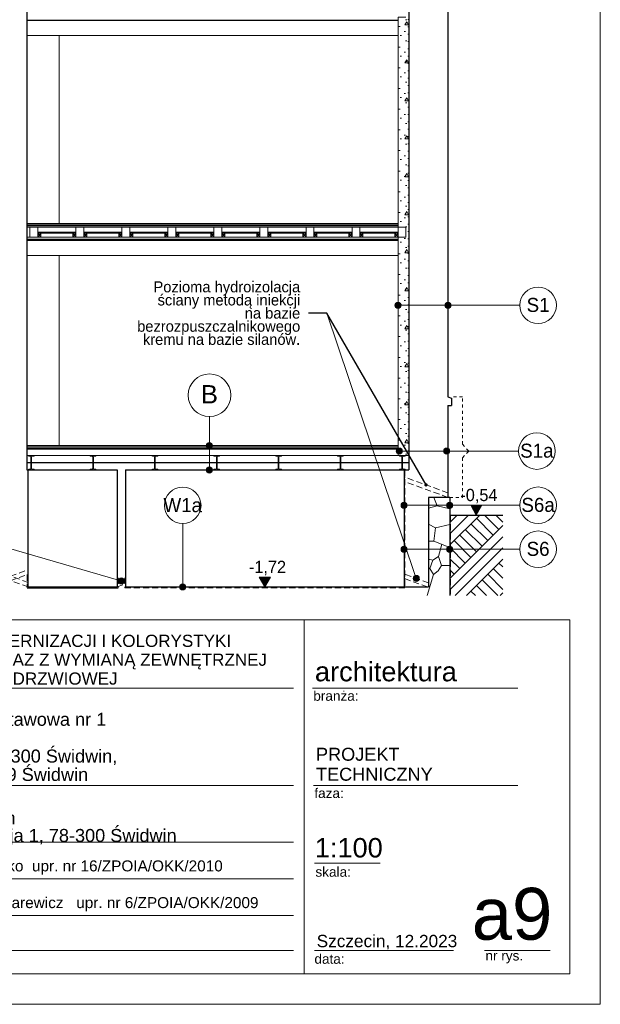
# Model space of a CAD drawing. Extents: x -396299 to -11759, y -15022 to 18278.
# Tile 142 of 205: x -97582 to -88054, y -12022 to 4138. Entities that reach past the tile are written whole.
import ezdxf

# ---------------------------------------------------------------- set-up
doc = ezdxf.new("R2010")
doc.units = 0
doc.header["$MEASUREMENT"] = 0
doc.linetypes.add('Hidden Line', pattern=[100, 50, -50])
doc.linetypes.add('Krawędzie ukryte', pattern=[150, 100, -50])
for name, color, linetype in [('Arch ocieplenie', 7, 'Continuous'), ('Arch opisy', 7, 'Continuous'), ('Arch wymiary', 7, 'Continuous')]:
    doc.layers.add(name, color=color, linetype=linetype)
for name, color, linetype, lineweight in [('Arch ocieplenie_Nr_Pióra__21', 7, 'Continuous', 13), ('Arch opisy_Nr_Pióra__1', 7, 'Continuous', 25), ('Arch opisy_Nr_Pióra__21', 7, 'Continuous', 13), ('Arch stropy_Nr_Pióra__21', 7, 'Continuous', 13), ('ARCH TABELA_Nr_Pióra__1', 7, 'Continuous', 25), ('ARCH TABELA_Nr_Pióra__21', 7, 'Continuous', 13), ('ARCH TABELA_Nr_Pióra__7', 7, 'Continuous', 13), ('Arch wymiary_Nr_Pióra__21', 7, 'Continuous', 13), ('INWENT STROPY_Nr_Pióra__1', 7, 'Continuous', 25), ('INWENT STROPY_Nr_Pióra__21', 7, 'Continuous', 13), ('INWENT TEREN_Nr_Pióra__1', 7, 'Continuous', 25), ('INWENT.ŚCIANY_Nr_Pióra__1', 7, 'Continuous', 25), ('INWENT.ŚCIANY_Nr_Pióra__5', 7, 'Continuous', 13)]:
    doc.layers.add(name, color=color, linetype=linetype, lineweight=lineweight)
for name, color, linetype, lineweight, true_color in [('Arch opisy_Nr_Pióra__3', 7, 'Continuous', 20, 0xff6600), ('arch wypelnienia_Nr_Pióra__2', 7, 'Continuous', 13, 0x7f7f7f), ('INWENT.ŚCIANY_Nr_Pióra__2', 7, 'Continuous', 13, 0x7f7f7f), ('Inwentaryzacja Konst._Nr_Pióra__25', 7, 'Continuous', 15, 0x40a5ff)]:
    doc.layers.add(name, color=color, linetype=linetype, lineweight=lineweight, true_color=true_color)
doc.styles.add('GENERATED_STYLE_1', font='txt')
doc.styles.add('GENERATED_STYLE_3', font='txt')
doc.styles.add('GENERATED_STYLE_5', font='arial.ttf')
doc.styles.add('GENERATED_STYLE_7', font='arial.ttf')
doc.styles.add('GENERATED_STYLE_8', font='arial.ttf')
doc.dimstyles.new('GENERATED_STYLE__11', dxfattribs={"dimtxt": 0.18, "dimasz": 109.44, "dimexe": 0.18, "dimexo": 0.0625, "dimgap": 0.09, "dimtad": 0, "dimtih": 1, "dimtoh": 1, "dimdec": 4, "dimzin": 0, "dimdsep": 46, "dimcen": 0.09, "dimadec": 0, "dimazin": 0, "dimtfac": 1, "dimtdec": 4, "dimtmove": 0, "dimatfit": 3, "dimldrblk": 'ARROWHEAD_11', "dimfxl": 0, "dimtolj": 1, "dimtzin": 0, "dimarcsym": 0})
pattern_1 = [(0, (0, 0), (0, 623.5383), [60, -300]), (0, (180, 311.8), (0, 623.5383), [60, -300]), (60, (0, 0), (-540, 311.769), [60, -300]), (60, (360, 0), (-540, 311.769), [60, -300]), (120, (60, 0), (540, 311.769), [60, -300]), (120, (420, 0), (540, 311.769), [60, -300]), (0, (0, 60), (0, 120), [0, -120, 0, -180]), (45, (60, 60), (-84.85282, 84.85282), [0, -90, 0, -150])]

# ---------------------------------------------------------------- blocks, each defined once
blk = doc.blocks.new('Ściana_91', base_point=(-91194, -3012))
at = {"layer": 'Arch ocieplenie_Nr_Pióra__21', "linetype": 'Continuous'}
h = blk.add_hatch(dxfattribs=at)
h.set_pattern_fill('Structural_Concrete', color=256, style=0, pattern_type=2)
h.set_pattern_definition(pattern_1)
h.paths.add_polyline_path([(-91194, -3012), (-91194, 568), (-91374, 568), (-91374, -3012)], flags=0)
for p, q in [((-91244, 568), (-91374, 568)), ((-91374, 568), (-91374, -3012)), ((-91194, -3012), (-91194, 568)), ((-91374, -3012), (-91194, -3012))]:
    blk.add_line(p, q, dxfattribs=at)
blk = doc.blocks.new('Ściana_92', base_point=(-91194, 568))
at = {"layer": 'Arch ocieplenie_Nr_Pióra__21', "linetype": 'Continuous'}
h = blk.add_hatch(dxfattribs=at)
h.set_pattern_fill('Structural_Concrete', color=256, style=0, pattern_type=2)
h.set_pattern_definition(pattern_1)
h.paths.add_polyline_path([(-91194, 568), (-91194, 733), (-91244, 733), (-91244, 568)], flags=0)
for p, q in [((-91244, 733), (-91244, 568)), ((-91194, 568), (-91194, 733))]:
    blk.add_line(p, q, dxfattribs=at)
blk = doc.blocks.new('Ściana_93', base_point=(-91194, 733))
at = {"layer": 'Arch ocieplenie_Nr_Pióra__21', "linetype": 'Continuous'}
h = blk.add_hatch(dxfattribs=at)
h.set_pattern_fill('Structural_Concrete', color=256, style=0, pattern_type=2)
h.set_pattern_definition(pattern_1)
h.paths.add_polyline_path([(-91194, 733), (-91194, 4178), (-91374, 4178), (-91374, 733)], flags=0)
for p, q in [((-91244, 4178), (-91374, 4178)), ((-91374, 4178), (-91374, 733)), ((-91194, 733), (-91194, 4178)), ((-91374, 733), (-91244, 733))]:
    blk.add_line(p, q, dxfattribs=at)
blk = doc.blocks.new('Linia_15', base_point=(-94468, -3252))
at = {"layer": 'Arch opisy_Nr_Pióra__21', "linetype": 'Continuous'}
for points in [[(-94418, -2852), (-94422, -2833), (-94433, -2816), (-94449, -2806), (-94468, -2802), (-94487, -2806), (-94503, -2816), (-94514, -2833), (-94518, -2852), (-94514, -2871), (-94503, -2887), (-94487, -2898), (-94468, -2902), (-94449, -2898), (-94433, -2887), (-94422, -2871)], [(-94418, -3252), (-94422, -3233), (-94433, -3216), (-94449, -3206), (-94468, -3202), (-94487, -3206), (-94503, -3216), (-94514, -3233), (-94518, -3252), (-94514, -3271), (-94503, -3287), (-94487, -3298), (-94468, -3302), (-94449, -3298), (-94433, -3287), (-94422, -3271)]]:
    blk.add_hatch(color=256, dxfattribs=at).paths.add_polyline_path(points, flags=0)
blk.add_line((-94468, -3202), (-94468, -2902), dxfattribs=at)
for centre in [(-94468, -2852), (-94468, -3252)]:
    blk.add_circle(centre, 50, dxfattribs=at)
blk = doc.blocks.new('Linia_16', base_point=(-94468, -2852))
at = {"layer": 'Arch opisy_Nr_Pióra__21', "linetype": 'Continuous'}
blk.add_line((-94468, -2852), (-94468, -2376), dxfattribs=at)
blk.add_circle((-94468, -2026), 350, dxfattribs=at)
blk = doc.blocks.new('Linia_63', base_point=(-91374, -549))
at = {"layer": 'Arch opisy_Nr_Pióra__21', "linetype": 'Continuous'}
for points in [[(-91324, -549), (-91327, -530), (-91338, -514), (-91354, -503), (-91374, -499), (-91393, -503), (-91409, -514), (-91420, -530), (-91424, -549), (-91420, -569), (-91409, -585), (-91393, -596), (-91374, -599), (-91354, -596), (-91338, -585), (-91327, -569)], [(-90504, -549), (-90507, -530), (-90518, -514), (-90534, -503), (-90554, -499), (-90573, -503), (-90589, -514), (-90600, -530), (-90604, -549), (-90600, -569), (-90589, -585), (-90573, -596), (-90554, -599), (-90534, -596), (-90518, -585), (-90507, -569)]]:
    blk.add_hatch(color=256, dxfattribs=at).paths.add_polyline_path(points, flags=0)
blk.add_line((-91324, -549), (-90604, -549), dxfattribs=at)
for centre in [(-91374, -549), (-90554, -549)]:
    blk.add_circle(centre, 50, dxfattribs=at)
blk = doc.blocks.new('Linia_64', base_point=(-90554, -549))
at = {"layer": 'Arch opisy_Nr_Pióra__21', "linetype": 'Continuous'}
blk.add_line((-90554, -549), (-89375, -549), dxfattribs=at)
blk.add_circle((-89075, -549), 300, dxfattribs=at)
blk = doc.blocks.new('Linia_98', base_point=(-99080, -4158))
at = {"layer": 'Arch opisy_Nr_Pióra__3', "linetype": 'Continuous'}
blk.add_hatch(color=256, dxfattribs=at).paths.add_polyline_path([(-95864, -5072), (-95867, -5053), (-95878, -5037), (-95894, -5026), (-95914, -5022), (-95933, -5026), (-95949, -5037), (-95960, -5053), (-95964, -5072), (-95960, -5091), (-95949, -5108), (-95933, -5118), (-95914, -5122), (-95894, -5118), (-95878, -5108), (-95867, -5091)], flags=0)
blk.add_line((-99080, -4158), (-95962, -5058), dxfattribs=at)
blk.add_circle((-95914, -5072), 50, dxfattribs=at)
blk = doc.blocks.new('Linia_99', base_point=(-92541, -678))
at = {"layer": 'Arch opisy_Nr_Pióra__3', "linetype": 'Continuous'}
blk.add_hatch(color=256, dxfattribs=at).paths.add_polyline_path([(-91024, -5031), (-91027, -5012), (-91038, -4995), (-91054, -4984), (-91074, -4981), (-91093, -4984), (-91109, -4995), (-91120, -5012), (-91124, -5031), (-91120, -5050), (-91109, -5066), (-91093, -5077), (-91074, -5081), (-91054, -5077), (-91038, -5066), (-91027, -5050)], flags=0)
blk.add_line((-92541, -678), (-91090, -4983), dxfattribs=at)
blk.add_circle((-91074, -5031), 50, dxfattribs=at)
blk = doc.blocks.new('Linia_102', base_point=(-91274, -4553))
at = {"layer": 'Arch opisy_Nr_Pióra__21', "linetype": 'Continuous'}
for points in [[(-91224, -4553), (-91227, -4534), (-91238, -4518), (-91254, -4507), (-91274, -4503), (-91293, -4507), (-91309, -4518), (-91320, -4534), (-91324, -4553), (-91320, -4572), (-91309, -4588), (-91293, -4599), (-91274, -4603), (-91254, -4599), (-91238, -4588), (-91227, -4572)], [(-90474, -4553), (-90477, -4534), (-90488, -4518), (-90504, -4507), (-90524, -4503), (-90543, -4507), (-90559, -4518), (-90570, -4534), (-90574, -4553), (-90570, -4572), (-90559, -4588), (-90543, -4599), (-90524, -4603), (-90504, -4599), (-90488, -4588), (-90477, -4572)]]:
    blk.add_hatch(color=256, dxfattribs=at).paths.add_polyline_path(points, flags=0)
blk.add_line((-91224, -4553), (-90574, -4553), dxfattribs=at)
for centre in [(-91274, -4553), (-90524, -4553)]:
    blk.add_circle(centre, 50, dxfattribs=at)
blk = doc.blocks.new('Linia_103', base_point=(-90524, -4553))
at = {"layer": 'Arch opisy_Nr_Pióra__21', "linetype": 'Continuous'}
blk.add_line((-90524, -4553), (-89375, -4553), dxfattribs=at)
blk.add_circle((-89075, -4553), 300, dxfattribs=at)
blk = doc.blocks.new('Linia_106', base_point=(-94907, -4701))
at = {"layer": 'Arch opisy_Nr_Pióra__21', "linetype": 'Continuous'}
blk.add_hatch(color=256, dxfattribs=at).paths.add_polyline_path([(-94857, -5172), (-94860, -5153), (-94871, -5136), (-94888, -5126), (-94907, -5122), (-94926, -5126), (-94942, -5136), (-94953, -5153), (-94957, -5172), (-94953, -5191), (-94942, -5207), (-94926, -5218), (-94907, -5222), (-94888, -5218), (-94871, -5207), (-94860, -5191)], flags=0)
blk.add_line((-94907, -4701), (-94907, -5122), dxfattribs=at)
blk.add_circle((-94907, -5172), 50, dxfattribs=at)
blk = doc.blocks.new('Linia_107', base_point=(-94907, -5172))
at = {"layer": 'Arch opisy_Nr_Pióra__21', "linetype": 'Continuous'}
blk.add_line((-94907, -5172), (-94907, -4133), dxfattribs=at)
blk.add_circle((-94907, -3833), 300, dxfattribs=at)
blk = doc.blocks.new('Linia_110', base_point=(-91274, -3831))
at = {"layer": 'Arch opisy_Nr_Pióra__21', "linetype": 'Continuous'}
for points in [[(-91224, -3831), (-91227, -3812), (-91238, -3796), (-91254, -3785), (-91274, -3781), (-91293, -3785), (-91309, -3796), (-91320, -3812), (-91324, -3831), (-91320, -3850), (-91309, -3867), (-91293, -3877), (-91274, -3881), (-91254, -3877), (-91238, -3867), (-91227, -3850)], [(-90474, -3831), (-90477, -3812), (-90488, -3796), (-90504, -3785), (-90524, -3781), (-90543, -3785), (-90559, -3796), (-90570, -3812), (-90574, -3831), (-90570, -3850), (-90559, -3867), (-90543, -3877), (-90524, -3881), (-90504, -3877), (-90488, -3867), (-90477, -3850)]]:
    blk.add_hatch(color=256, dxfattribs=at).paths.add_polyline_path(points, flags=0)
blk.add_line((-91224, -3831), (-90574, -3831), dxfattribs=at)
for centre in [(-91274, -3831), (-90524, -3831)]:
    blk.add_circle(centre, 50, dxfattribs=at)
blk = doc.blocks.new('Linia_111', base_point=(-90524, -3831))
at = {"layer": 'Arch opisy_Nr_Pióra__21', "linetype": 'Continuous'}
blk.add_line((-90524, -3831), (-89375, -3831), dxfattribs=at)
blk.add_circle((-89075, -3831), 300, dxfattribs=at)
blk = doc.blocks.new('Linia_122', base_point=(-91354, -2942))
at = {"layer": 'Arch opisy_Nr_Pióra__21', "linetype": 'Continuous'}
for points in [[(-91304, -2942), (-91307, -2923), (-91318, -2906), (-91334, -2896), (-91354, -2892), (-91373, -2896), (-91389, -2906), (-91400, -2923), (-91404, -2942), (-91400, -2961), (-91389, -2977), (-91373, -2988), (-91354, -2992), (-91334, -2988), (-91318, -2977), (-91307, -2961)], [(-90524, -2942), (-90527, -2923), (-90538, -2906), (-90554, -2896), (-90574, -2892), (-90593, -2896), (-90609, -2906), (-90620, -2923), (-90624, -2942), (-90620, -2961), (-90609, -2977), (-90593, -2988), (-90574, -2992), (-90554, -2988), (-90538, -2977), (-90527, -2961)]]:
    blk.add_hatch(color=256, dxfattribs=at).paths.add_polyline_path(points, flags=0)
blk.add_line((-91304, -2942), (-90624, -2942), dxfattribs=at)
for centre in [(-91354, -2942), (-90574, -2942)]:
    blk.add_circle(centre, 50, dxfattribs=at)
blk = doc.blocks.new('Linia_123', base_point=(-90574, -2942))
at = {"layer": 'Arch opisy_Nr_Pióra__21', "linetype": 'Continuous'}
blk.add_line((-90574, -2942), (-89395, -2942), dxfattribs=at)
blk.add_circle((-89095, -2942), 300, dxfattribs=at)
blk = doc.blocks.new('Wymiary_55', base_point=(-93559, -5172))
at = {"layer": 'Arch wymiary_Nr_Pióra__21', "linetype": 'Continuous'}
blk.add_hatch(color=256, dxfattribs=at).paths.add_polyline_path([(-93559, -5172), (-93651, -5012), (-93466, -5012)], flags=0)
for p, q in [((-93559, -5172), (-93651, -5012)), ((-93651, -5012), (-93466, -5012)), ((-93466, -5012), (-93559, -5172)), ((-93559, -5172), (-93679, -5172)), ((-93559, -5172), (-93439, -5172))]:
    blk.add_line(p, q, dxfattribs=at)
at = {"layer": 'Arch wymiary_Nr_Pióra__21', "insert": (-93821, -4980), "char_height": 200, "attachment_point": 7, "style": 'GENERATED_STYLE_1'}
blk.add_mtext('{-1,72}', dxfattribs=at)
blk = doc.blocks.new('Wymiary_70', base_point=(-90089, -3992))
at = {"layer": 'Arch wymiary_Nr_Pióra__21', "linetype": 'Continuous'}
blk.add_hatch(color=256, dxfattribs=at).paths.add_polyline_path([(-90089, -3992), (-90181, -3832), (-89996, -3832)], flags=0)
for p, q in [((-90089, -3992), (-90181, -3832)), ((-90181, -3832), (-89996, -3832)), ((-89996, -3832), (-90089, -3992)), ((-90089, -3992), (-90209, -3992)), ((-90089, -3992), (-89969, -3992))]:
    blk.add_line(p, q, dxfattribs=at)
at = {"layer": 'Arch wymiary_Nr_Pióra__21', "insert": (-90351, -3800), "char_height": 200, "attachment_point": 7, "style": 'GENERATED_STYLE_1'}
blk.add_mtext('{-0,54}', dxfattribs=at)
blk = doc.blocks.new('ARROWHEAD_11')
at = {"color": 0, "linetype": 'Continuous', "lineweight": 0}
blk.add_line((0, 0), (-1, 0), dxfattribs=at)
at = {"color": 0, "linetype": 'Continuous', "lineweight": 0, "const_width": 0.25, "flags": 128}
blk.add_lwpolyline([(-0.125, 0, 1), (0.125, 0, 1)], format="xyb", close=True, dxfattribs=at)

msp = doc.modelspace()

# ---------------------------------------------------------------- hatches: boundary and pattern name
at = {"layer": 'arch wypelnienia_Nr_Pióra__2', "linetype": 'Continuous'}
h = msp.add_hatch(dxfattribs=at)
h.set_pattern_fill('Earth', color=256, style=0, pattern_type=2)
h.set_pattern_definition([(45, (0, 0), (-275.7716, 275.7716), []), (45, (-91.9, 91.9), (-551.543, 551.543), []), (45, (-183.85, 183.85), (-551.543, 551.543), []), (135, (-275.77, 275.77), (91.92388, 91.92388), [390, -390])])
h.paths.add_polyline_path([(-90523.6, -5311.8), (-89653.6, -5311.8), (-89653.6, -3991.8), (-90523.6, -3991.8)], flags=0)

# ---------------------------------------------------------------- linework, layer by layer
at = {"layer": 'Arch opisy_Nr_Pióra__3', "linetype": 'Hidden Line'}
for p, q in [((-90313.9, -2050), (-90493.6, -2050)), ((-90313.9, -2829.1), (-90313.9, -2050)), ((-90213.9, -2941.8), (-90313.9, -2829.1)), ((-90213.9, -2941.8), (-90313.9, -3054.5)), ((-90313.9, -3701.8), (-90313.9, -3054.5)), ((-90523.6, -3701.8), (-90313.9, -3701.8))]:
    msp.add_line(p, q, dxfattribs=at)
at = {"layer": 'Arch stropy_Nr_Pióra__21', "linetype": 'Krawędzie ukryte'}
for p, q in [((-90553.6, -3627.8), (-91273.6, -3365.7)), ((-91260.7, -3251.8), (-91260.7, -5186.8)), ((-90553.6, -3701.8), (-91273.6, -3439.8)), ((-90510.7, -3991.8), (-90510.7, -5311.8)), ((-97443.6, -5097.8), (-98013.6, -4890.3)), ((-98013.6, -5097.8), (-97443.6, -4890.3)), ((-97443.6, -5171.8), (-98013.6, -4964.4)), ((-98013.6, -5171.8), (-97443.6, -4964.4)), ((-97458.6, -4969.8), (-97458.6, -5186.8)), ((-90873.6, -5103.4), (-91273.6, -4957.8)), ((-95983.6, -5097.8), (-95843.6, -5046.8)), ((-95983.6, -5171.8), (-95843.6, -5120.9)), ((-95968.6, -5021.8), (-95968.6, -5186.8)), ((-95858.6, -5021.8), (-95858.6, -5186.8)), ((-90889.1, -5171.8), (-91273.6, -5031.9)), ((-95858.6, -5186.8), (-91260.7, -5186.8))]:
    msp.add_line(p, q, dxfattribs=at)
at = {"layer": 'ARCH TABELA_Nr_Pióra__21', "linetype": 'Continuous'}
for p, q in [((-88053.6, 17678.4), (-88053.6, -12021.6)), ((-106053.6, -5710.5), (-88553.6, -5710.5)), ((-92915.3, -5710.5), (-92915.3, -11521.6)), ((-88553.6, -5710.5), (-88553.6, -11521.6)), ((-100787.7, -6831.1), (-93087.9, -6831.1)), ((-92776, -6831.1), (-89408.7, -6831.1)), ((-100787.7, -8431.6), (-93087.9, -8431.6)), ((-92758.5, -8431.6), (-89408.7, -8431.6)), ((-100787.7, -9359.6), (-93087.9, -9359.6)), ((-92746.7, -9703.8), (-91667.1, -9703.8)), ((-100787.7, -9962), (-93087.9, -9962)), ((-100787.7, -10564.3), (-93087.9, -10564.3)), ((-100787.7, -11139.2), (-93087.9, -11139.2)), ((-92746.7, -11139.2), (-90464.9, -11139.2)), ((-89956.3, -11139.2), (-88876.6, -11139.2)), ((-88553.6, -11521.6), (-101160, -11521.6)), ((-88053.6, -12021.6), (-129853.6, -12021.6))]:
    msp.add_line(p, q, dxfattribs=at)
at = {"layer": 'INWENT STROPY_Nr_Pióra__1', "linetype": 'Continuous'}
for p, q in [((-97463.6, -3131.8), (-91193.6, -3131.8)), ((-97463.6, -3251.8), (-95983.6, -3251.8)), ((-95843.6, -3251.8), (-91193.6, -3251.8)), ((-97458.6, -5186.8), (-95968.6, -5186.8)), ((-97443.6, -5171.8), (-95983.6, -5171.8)), ((-95843.6, -5171.8), (-90873.6, -5171.8))]:
    msp.add_line(p, q, dxfattribs=at)
at = {"layer": 'INWENT STROPY_Nr_Pióra__21', "linetype": 'Continuous'}
for p, q in [((-97463.6, 4128.2), (-91373.6, 4128.2)), ((-97463.6, 4123.2), (-91373.6, 4123.2)), ((-97463.6, 3878.2), (-91373.6, 3878.2)), ((-97463.6, 793.2), (-91373.6, 793.2)), ((-97463.6, 773.2), (-91373.6, 773.2)), ((-97463.6, 753.2), (-91373.6, 753.2)), ((-97463.6, 733.2), (-91373.6, 733.2)), ((-97283.6, 653.2), (-96658.6, 653.2)), ((-96528.6, 653.2), (-95903.6, 653.2)), ((-95773.6, 653.2), (-95148.6, 653.2)), ((-95018.6, 653.2), (-94393.6, 653.2)), ((-94263.6, 653.2), (-93638.6, 653.2)), ((-93508.6, 653.2), (-92883.6, 653.2)), ((-92753.6, 653.2), (-92128.6, 653.2)), ((-91998.6, 653.2), (-91373.6, 653.2)), ((-97463.6, 568.2), (-91373.6, 568.2)), ((-97463.6, 538.2), (-91373.6, 538.2)), ((-97463.6, 518.2), (-91373.6, 518.2)), ((-97463.6, 513.2), (-91373.6, 513.2)), ((-97283.6, 633.2), (-96658.6, 633.2)), ((-97283.6, 633.2), (-97233.6, 568.2)), ((-97283.6, 568.2), (-97233.6, 633.2)), ((-97283.6, 633.2), (-97283.6, 568.2)), ((-97233.6, 633.2), (-97283.6, 633.2)), ((-97283.6, 568.2), (-97233.6, 568.2)), ((-97233.6, 568.2), (-97233.6, 633.2)), ((-96708.6, 633.2), (-96658.6, 568.2)), ((-96708.6, 568.2), (-96658.6, 633.2)), ((-96708.6, 633.2), (-96708.6, 568.2)), ((-96658.6, 633.2), (-96708.6, 633.2)), ((-96708.6, 568.2), (-96658.6, 568.2)), ((-96658.6, 568.2), (-96658.6, 633.2)), ((-96528.6, 633.2), (-95903.6, 633.2)), ((-96528.6, 633.2), (-96478.6, 568.2)), ((-96528.6, 568.2), (-96478.6, 633.2)), ((-96528.6, 633.2), (-96528.6, 568.2)), ((-96478.6, 633.2), (-96528.6, 633.2)), ((-96528.6, 568.2), (-96478.6, 568.2)), ((-96478.6, 568.2), (-96478.6, 633.2)), ((-95953.6, 633.2), (-95903.6, 568.2)), ((-95953.6, 568.2), (-95903.6, 633.2)), ((-95953.6, 633.2), (-95953.6, 568.2)), ((-95903.6, 633.2), (-95953.6, 633.2)), ((-95953.6, 568.2), (-95903.6, 568.2)), ((-95903.6, 568.2), (-95903.6, 633.2)), ((-95773.6, 633.2), (-95148.6, 633.2)), ((-95773.6, 633.2), (-95723.6, 568.2)), ((-95773.6, 568.2), (-95723.6, 633.2)), ((-95773.6, 633.2), (-95773.6, 568.2)), ((-95723.6, 633.2), (-95773.6, 633.2)), ((-95773.6, 568.2), (-95723.6, 568.2)), ((-95723.6, 568.2), (-95723.6, 633.2)), ((-95198.6, 633.2), (-95148.6, 568.2)), ((-95198.6, 568.2), (-95148.6, 633.2)), ((-95198.6, 633.2), (-95198.6, 568.2)), ((-95148.6, 633.2), (-95198.6, 633.2)), ((-95198.6, 568.2), (-95148.6, 568.2)), ((-95148.6, 568.2), (-95148.6, 633.2)), ((-95018.6, 633.2), (-94393.6, 633.2)), ((-95018.6, 633.2), (-94968.6, 568.2)), ((-95018.6, 568.2), (-94968.6, 633.2)), ((-95018.6, 633.2), (-95018.6, 568.2)), ((-94968.6, 633.2), (-95018.6, 633.2)), ((-95018.6, 568.2), (-94968.6, 568.2)), ((-94968.6, 568.2), (-94968.6, 633.2)), ((-94443.6, 633.2), (-94393.6, 568.2)), ((-94443.6, 568.2), (-94393.6, 633.2)), ((-94443.6, 633.2), (-94443.6, 568.2)), ((-94393.6, 633.2), (-94443.6, 633.2)), ((-94443.6, 568.2), (-94393.6, 568.2)), ((-94393.6, 568.2), (-94393.6, 633.2)), ((-94263.6, 633.2), (-93638.6, 633.2)), ((-94263.6, 633.2), (-94213.6, 568.2)), ((-94263.6, 568.2), (-94213.6, 633.2)), ((-94263.6, 633.2), (-94263.6, 568.2)), ((-94213.6, 633.2), (-94263.6, 633.2)), ((-94263.6, 568.2), (-94213.6, 568.2)), ((-94213.6, 568.2), (-94213.6, 633.2)), ((-93688.6, 633.2), (-93638.6, 568.2)), ((-93688.6, 568.2), (-93638.6, 633.2)), ((-93688.6, 633.2), (-93688.6, 568.2)), ((-93638.6, 633.2), (-93688.6, 633.2)), ((-93688.6, 568.2), (-93638.6, 568.2)), ((-93638.6, 568.2), (-93638.6, 633.2)), ((-93508.6, 633.2), (-92883.6, 633.2)), ((-93508.6, 633.2), (-93458.6, 568.2)), ((-93508.6, 568.2), (-93458.6, 633.2)), ((-93508.6, 633.2), (-93508.6, 568.2)), ((-93458.6, 633.2), (-93508.6, 633.2)), ((-93508.6, 568.2), (-93458.6, 568.2)), ((-93458.6, 568.2), (-93458.6, 633.2)), ((-92933.6, 633.2), (-92883.6, 568.2)), ((-92933.6, 568.2), (-92883.6, 633.2)), ((-92933.6, 633.2), (-92933.6, 568.2)), ((-92883.6, 633.2), (-92933.6, 633.2)), ((-92933.6, 568.2), (-92883.6, 568.2)), ((-92883.6, 568.2), (-92883.6, 633.2)), ((-92753.6, 633.2), (-92128.6, 633.2)), ((-92753.6, 633.2), (-92703.6, 568.2)), ((-92753.6, 568.2), (-92703.6, 633.2)), ((-92753.6, 633.2), (-92753.6, 568.2)), ((-92703.6, 633.2), (-92753.6, 633.2)), ((-92753.6, 568.2), (-92703.6, 568.2)), ((-92703.6, 568.2), (-92703.6, 633.2)), ((-92178.6, 633.2), (-92128.6, 568.2)), ((-92178.6, 568.2), (-92128.6, 633.2)), ((-92178.6, 633.2), (-92178.6, 568.2)), ((-92128.6, 633.2), (-92178.6, 633.2)), ((-92178.6, 568.2), (-92128.6, 568.2)), ((-92128.6, 568.2), (-92128.6, 633.2)), ((-91998.6, 633.2), (-91373.6, 633.2)), ((-91998.6, 633.2), (-91948.6, 568.2)), ((-91998.6, 568.2), (-91948.6, 633.2)), ((-91998.6, 633.2), (-91998.6, 568.2)), ((-91948.6, 633.2), (-91998.6, 633.2)), ((-91998.6, 568.2), (-91948.6, 568.2)), ((-91948.6, 568.2), (-91948.6, 633.2)), ((-91423.6, 633.2), (-91373.6, 568.2)), ((-91423.6, 568.2), (-91373.6, 633.2)), ((-91423.6, 633.2), (-91423.6, 568.2)), ((-91373.6, 633.2), (-91423.6, 633.2)), ((-91423.6, 568.2), (-91373.6, 568.2)), ((-91373.6, 568.2), (-91373.6, 633.2)), ((-97463.6, 268.2), (-91373.6, 268.2)), ((-97463.6, -2851.8), (-91373.6, -2851.8)), ((-97463.6, -2871.8), (-91373.6, -2871.8)), ((-97463.6, -2891.8), (-91373.6, -2891.8)), ((-97463.6, -2911.8), (-91373.6, -2911.8)), ((-97463.6, -3011.8), (-91193.6, -3011.8))]:
    msp.add_line(p, q, dxfattribs=at)
at = {"layer": 'INWENT TEREN_Nr_Pióra__1', "linetype": 'Continuous'}
msp.add_line((-90523.6, -3991.8), (-89653.6, -3991.8), dxfattribs=at)
at = {"layer": 'INWENT.ŚCIANY_Nr_Pióra__1', "linetype": 'Continuous'}
for p, q in [((-91193.6, 10838.2), (-91193.6, -3251.8)), ((-97463.6, 7768.2), (-97463.6, -3251.8)), ((-90553.6, 7393.2), (-90553.6, -2050)), ((-90553.6, -2050), (-90493.6, -2071.8)), ((-90493.6, -2071.8), (-90493.6, -2191.8)), ((-90553.6, -2191.8), (-90493.6, -2191.8)), ((-90553.6, -2191.8), (-90553.6, -3701.8)), ((-97443.6, -5171.8), (-97443.6, -3251.8)), ((-95983.6, -3251.8), (-95983.6, -5171.8)), ((-95843.6, -3251.8), (-95843.6, -5171.8)), ((-91273.6, -3251.8), (-91273.6, -3701.8)), ((-91273.6, -3701.8), (-91273.6, -5171.8)), ((-90523.6, -3701.8), (-90873.6, -3701.8)), ((-90873.6, -3701.8), (-90873.6, -5171.8)), ((-90523.6, -3701.8), (-90523.6, -5311.8))]:
    msp.add_line(p, q, dxfattribs=at)
at = {"layer": 'INWENT.ŚCIANY_Nr_Pióra__2', "linetype": 'Continuous'}
for p, q in [((-90730.8, -3840.1), (-90784.9, -3701.8)), ((-90730.8, -3840.1), (-90873.6, -3876.5)), ((-90523.6, -3888.7), (-90730.8, -3840.1)), ((-90873.6, -4140.5), (-90757.9, -4203.8)), ((-90757.9, -4203.8), (-90523.6, -4147)), ((-90757.9, -4203.8), (-90784.9, -4420.1)), ((-90784.9, -4420.1), (-90873.6, -4418.9)), ((-90784.9, -4420.1), (-90523.6, -4522.8)), ((-90709.2, -4672.9), (-90654.2, -4471.5)), ((-90801.1, -4729.7), (-90709.2, -4672.9)), ((-90709.2, -4672.9), (-90660.5, -4821.6)), ((-90873.6, -4714.6), (-90801.1, -4729.7)), ((-90849.8, -4870.3), (-90801.1, -4729.7)), ((-90660.5, -4821.6), (-90717.3, -4908.1)), ((-90660.5, -4821.6), (-90523.6, -4821.6)), ((-90793, -4964.9), (-90893.6, -5311.8)), ((-90873.6, -4871.7), (-90849.8, -4870.3)), ((-90793, -4964.9), (-90849.8, -4870.3)), ((-90717.3, -4908.1), (-90793, -4964.9))]:
    msp.add_line(p, q, dxfattribs=at)
at = {"layer": 'INWENT.ŚCIANY_Nr_Pióra__5', "linetype": 'Continuous'}
for p, q in [((-96933.6, 793.2), (-96933.6, 3878.2)), ((-96933.6, -2851.8), (-96933.6, 268.2))]:
    msp.add_line(p, q, dxfattribs=at)
at = {"layer": 'Inwentaryzacja Konst._Nr_Pióra__25', "linetype": 'Continuous'}
for p, q in [((-97413.6, 733.2), (-97413.6, 568.2)), ((-97283.6, 733.2), (-97413.6, 733.2)), ((-97283.6, 568.2), (-97283.6, 733.2)), ((-96658.6, 733.2), (-96658.6, 568.2)), ((-96528.6, 733.2), (-96658.6, 733.2)), ((-96528.6, 568.2), (-96528.6, 733.2)), ((-95903.6, 733.2), (-95903.6, 568.2)), ((-95773.6, 733.2), (-95903.6, 733.2)), ((-95773.6, 568.2), (-95773.6, 733.2)), ((-95148.6, 733.2), (-95148.6, 568.2)), ((-95018.6, 733.2), (-95148.6, 733.2)), ((-95018.6, 568.2), (-95018.6, 733.2)), ((-94393.6, 733.2), (-94393.6, 568.2)), ((-94263.6, 733.2), (-94393.6, 733.2)), ((-94263.6, 568.2), (-94263.6, 733.2)), ((-93638.6, 733.2), (-93638.6, 568.2)), ((-93508.6, 733.2), (-93638.6, 733.2)), ((-93508.6, 568.2), (-93508.6, 733.2)), ((-92883.6, 733.2), (-92883.6, 568.2)), ((-92753.6, 733.2), (-92883.6, 733.2)), ((-92753.6, 568.2), (-92753.6, 733.2)), ((-92128.6, 733.2), (-92128.6, 568.2)), ((-91998.6, 733.2), (-92128.6, 733.2)), ((-91998.6, 568.2), (-91998.6, 733.2)), ((-91373.6, 733.2), (-91373.6, 568.2)), ((-91243.6, 733.2), (-91373.6, 733.2)), ((-91243.6, 568.2), (-91243.6, 733.2)), ((-97413.6, 568.2), (-97283.6, 568.2)), ((-96658.6, 568.2), (-96528.6, 568.2)), ((-95903.6, 568.2), (-95773.6, 568.2)), ((-95148.6, 568.2), (-95018.6, 568.2)), ((-94393.6, 568.2), (-94263.6, 568.2)), ((-93638.6, 568.2), (-93508.6, 568.2)), ((-92883.6, 568.2), (-92753.6, 568.2)), ((-92128.6, 568.2), (-91998.6, 568.2)), ((-91373.6, 568.2), (-91243.6, 568.2)), ((-97443.6, -3011.8), (-97443.6, -3014.3)), ((-97443.6, -3011.8), (-97343.6, -3011.8)), ((-97403.8, -3029.9), (-97435, -3024.2)), ((-97398.6, -3227.8), (-97398.6, -3035.9)), ((-97388.6, -3227.8), (-97388.6, -3035.9)), ((-97383.4, -3029.9), (-97352.2, -3024.2)), ((-97343.6, -3011.8), (-97343.6, -3014.3)), ((-96428.6, -3011.8), (-96428.6, -3014.3)), ((-96428.6, -3011.8), (-96328.6, -3011.8)), ((-96388.8, -3029.9), (-96420, -3024.2)), ((-96383.6, -3227.8), (-96383.6, -3035.9)), ((-96373.6, -3227.8), (-96373.6, -3035.9)), ((-96368.4, -3029.9), (-96337.2, -3024.2)), ((-96328.6, -3011.8), (-96328.6, -3014.3)), ((-95413.6, -3011.8), (-95413.6, -3014.3)), ((-95413.6, -3011.8), (-95313.6, -3011.8)), ((-95373.8, -3029.9), (-95405, -3024.2)), ((-95368.6, -3227.8), (-95368.6, -3035.9)), ((-95358.6, -3227.8), (-95358.6, -3035.9)), ((-95353.4, -3029.9), (-95322.2, -3024.2)), ((-95313.6, -3011.8), (-95313.6, -3014.3)), ((-94398.6, -3011.8), (-94398.6, -3014.3)), ((-94398.6, -3011.8), (-94298.6, -3011.8)), ((-94358.8, -3029.9), (-94390, -3024.2)), ((-94353.6, -3227.8), (-94353.6, -3035.9)), ((-94343.6, -3227.8), (-94343.6, -3035.9)), ((-94338.4, -3029.9), (-94307.2, -3024.2)), ((-94298.6, -3011.8), (-94298.6, -3014.3)), ((-93383.6, -3011.8), (-93383.6, -3014.3)), ((-93383.6, -3011.8), (-93283.6, -3011.8)), ((-93343.8, -3029.9), (-93375, -3024.2)), ((-93338.6, -3227.8), (-93338.6, -3035.9)), ((-93328.6, -3227.8), (-93328.6, -3035.9)), ((-93323.4, -3029.9), (-93292.2, -3024.2)), ((-93283.6, -3011.8), (-93283.6, -3014.3)), ((-92368.6, -3011.8), (-92368.6, -3014.3)), ((-92368.6, -3011.8), (-92268.6, -3011.8)), ((-92328.8, -3029.9), (-92360, -3024.2)), ((-92323.6, -3227.8), (-92323.6, -3035.9)), ((-92313.6, -3227.8), (-92313.6, -3035.9)), ((-92308.4, -3029.9), (-92277.2, -3024.2)), ((-92268.6, -3011.8), (-92268.6, -3014.3)), ((-91353.6, -3011.8), (-91353.6, -3014.3)), ((-91353.6, -3011.8), (-91253.6, -3011.8)), ((-91313.8, -3029.9), (-91345, -3024.2)), ((-91308.6, -3227.8), (-91308.6, -3035.9)), ((-91298.6, -3227.8), (-91298.6, -3035.9)), ((-91293.4, -3029.9), (-91262.2, -3024.2)), ((-91253.6, -3011.8), (-91253.6, -3014.3)), ((-97443.6, -3251.8), (-97443.6, -3249.4)), ((-97443.6, -3251.8), (-97343.6, -3251.8)), ((-97403.8, -3233.7), (-97435, -3239.5)), ((-97383.4, -3233.7), (-97352.2, -3239.5)), ((-97343.6, -3251.8), (-97343.6, -3249.4)), ((-96428.6, -3251.8), (-96428.6, -3249.4)), ((-96428.6, -3251.8), (-96328.6, -3251.8)), ((-96388.8, -3233.7), (-96420, -3239.5)), ((-96368.4, -3233.7), (-96337.2, -3239.5)), ((-96328.6, -3251.8), (-96328.6, -3249.4)), ((-95413.6, -3251.8), (-95413.6, -3249.4)), ((-95413.6, -3251.8), (-95313.6, -3251.8)), ((-95373.8, -3233.7), (-95405, -3239.5)), ((-95353.4, -3233.7), (-95322.2, -3239.5)), ((-95313.6, -3251.8), (-95313.6, -3249.4)), ((-94398.6, -3251.8), (-94398.6, -3249.4)), ((-94398.6, -3251.8), (-94298.6, -3251.8)), ((-94358.8, -3233.7), (-94390, -3239.5)), ((-94338.4, -3233.7), (-94307.2, -3239.5)), ((-94298.6, -3251.8), (-94298.6, -3249.4)), ((-93383.6, -3251.8), (-93383.6, -3249.4)), ((-93383.6, -3251.8), (-93283.6, -3251.8)), ((-93343.8, -3233.7), (-93375, -3239.5)), ((-93323.4, -3233.7), (-93292.2, -3239.5)), ((-93283.6, -3251.8), (-93283.6, -3249.4)), ((-92368.6, -3251.8), (-92368.6, -3249.4)), ((-92368.6, -3251.8), (-92268.6, -3251.8)), ((-92328.8, -3233.7), (-92360, -3239.5)), ((-92308.4, -3233.7), (-92277.2, -3239.5)), ((-92268.6, -3251.8), (-92268.6, -3249.4)), ((-91353.6, -3251.8), (-91353.6, -3249.4)), ((-91353.6, -3251.8), (-91253.6, -3251.8)), ((-91313.8, -3233.7), (-91345, -3239.5)), ((-91293.4, -3233.7), (-91262.2, -3239.5)), ((-91253.6, -3251.8), (-91253.6, -3249.4))]:
    msp.add_line(p, q, dxfattribs=at)
for centre, radius, start, end in [((-97433.6, -3014.3), 10, 180, 262.03039), ((-97404.6, -3035.9), 6, 0, 82.03039), ((-97382.6, -3035.9), 6, 97.96961, 180), ((-97353.6, -3014.3), 10, 277.96961, 0), ((-96418.6, -3014.3), 10, 180, 262.03039), ((-96389.6, -3035.9), 6, 0, 82.03039), ((-96367.6, -3035.9), 6, 97.96961, 180), ((-96338.6, -3014.3), 10, 277.96961, 0), ((-95403.6, -3014.3), 10, 180, 262.03039), ((-95374.6, -3035.9), 6, 0, 82.03039), ((-95352.6, -3035.9), 6, 97.96961, 180), ((-95323.6, -3014.3), 10, 277.96961, 0), ((-94388.6, -3014.3), 10, 180, 262.03039), ((-94359.6, -3035.9), 6, 0, 82.03039), ((-94337.6, -3035.9), 6, 97.96961, 180), ((-94308.6, -3014.3), 10, 277.96961, 0), ((-93373.6, -3014.3), 10, 180, 262.03039), ((-93344.6, -3035.9), 6, 0, 82.03039), ((-93322.6, -3035.9), 6, 97.96961, 180), ((-93293.6, -3014.3), 10, 277.96961, 0), ((-92358.6, -3014.3), 10, 180, 262.03039), ((-92329.6, -3035.9), 6, 0, 82.03039), ((-92307.6, -3035.9), 6, 97.96961, 180), ((-92278.6, -3014.3), 10, 277.96961, 0), ((-91343.6, -3014.3), 10, 180, 262.03039), ((-91314.6, -3035.9), 6, 0, 82.03039), ((-91292.6, -3035.9), 6, 97.96961, 180), ((-91263.6, -3014.3), 10, 277.96961, 0), ((-97404.6, -3227.8), 6, 277.96961, 0), ((-97382.6, -3227.8), 6, 180, 262.03039), ((-96389.6, -3227.8), 6, 277.96961, 0), ((-96367.6, -3227.8), 6, 180, 262.03039), ((-95374.6, -3227.8), 6, 277.96961, 0), ((-95352.6, -3227.8), 6, 180, 262.03039), ((-94359.6, -3227.8), 6, 277.96961, 0), ((-94337.6, -3227.8), 6, 180, 262.03039), ((-93344.6, -3227.8), 6, 277.96961, 0), ((-93322.6, -3227.8), 6, 180, 262.03039), ((-92329.6, -3227.8), 6, 277.96961, 0), ((-92307.6, -3227.8), 6, 180, 262.03039), ((-91314.6, -3227.8), 6, 277.96961, 0), ((-91292.6, -3227.8), 6, 180, 262.03039), ((-97433.6, -3249.4), 10, 97.96961, 180), ((-97353.6, -3249.4), 10, 0, 82.03039), ((-96418.6, -3249.4), 10, 97.96961, 180), ((-96338.6, -3249.4), 10, 0, 82.03039), ((-95403.6, -3249.4), 10, 97.96961, 180), ((-95323.6, -3249.4), 10, 0, 82.03039), ((-94388.6, -3249.4), 10, 97.96961, 180), ((-94308.6, -3249.4), 10, 0, 82.03039), ((-93373.6, -3249.4), 10, 97.96961, 180), ((-93293.6, -3249.4), 10, 0, 82.03039), ((-92358.6, -3249.4), 10, 97.96961, 180), ((-92278.6, -3249.4), 10, 0, 82.03039), ((-91343.6, -3249.4), 10, 97.96961, 180), ((-91263.6, -3249.4), 10, 0, 82.03039)]:
    msp.add_arc(centre, radius, start, end, dxfattribs=at)

# ---------------------------------------------------------------- block references
at = {"layer": 'Arch ocieplenie'}
for name, p in [('Ściana_93', (-91193.6, 733.2)), ('Ściana_92', (-91193.6, 568.2)), ('Ściana_91', (-91193.6, -3011.8))]:
    msp.add_blockref(name, p, dxfattribs=at)
at = {"layer": 'Arch opisy', "linetype": 'Continuous'}
for name, p in [('Linia_64', (-90553.6, -549.4)), ('Linia_63', (-91373.6, -549.4)), ('Linia_16', (-94468.1, -2851.8)), ('Linia_123', (-90573.6, -2941.8)), ('Linia_15', (-94468.1, -3251.8)), ('Linia_122', (-91353.6, -2941.8)), ('Linia_107', (-94906.7, -5171.8)), ('Linia_111', (-90523.6, -3831.1)), ('Linia_110', (-91273.6, -3831.1)), ('Linia_103', (-90523.6, -4553.1)), ('Linia_102', (-91273.6, -4553.1)), ('Linia_106', (-94906.7, -4700.6))]:
    msp.add_blockref(name, p, dxfattribs=at)
at = {"layer": 'Arch opisy', "color": 30, "linetype": 'Continuous', "lineweight": 20, "true_color": 0xff6600}
for name, p in [('Linia_99', (-92541.1, -678.2)), ('Linia_98', (-99079.5, -4158.4))]:
    msp.add_blockref(name, p, dxfattribs=at)
at = {"layer": 'Arch wymiary', "linetype": 'Continuous'}
for name, p in [('Wymiary_70', (-90088.6, -3991.8)), ('Wymiary_55', (-93558.6, -5171.8))]:
    msp.add_blockref(name, p, dxfattribs=at)

# ---------------------------------------------------------------- texts
at = {"layer": 'Arch opisy_Nr_Pióra__1', "linetype": 'Continuous', "char_height": 230, "attachment_point": 2, "style": 'GENERATED_STYLE_3'}
for s, insert in [('{S1}', (-89074.6, -428)), ('{S1a}', (-89094.6, -2820.4)), ('{W1a}', (-94906.7, -3714.3)), ('{S6a}', (-89074.6, -3709.8)), ('{S6}', (-89074.6, -4431.7))]:
    msp.add_mtext(s, dxfattribs=dict(at, insert=insert))
at = {"layer": 'Arch opisy_Nr_Pióra__21', "linetype": 'Continuous', "insert": (-94468.1, -1859), "char_height": 300, "attachment_point": 2, "style": 'GENERATED_STYLE_8'}
msp.add_mtext('{B}', dxfattribs=at)
at = {"layer": 'Arch opisy_Nr_Pióra__3', "linetype": 'Continuous', "insert": (-92978.3, -678.8), "char_height": 180, "width": 3422.12, "attachment_point": 6, "line_spacing_factor": 0.718508, "style": 'GENERATED_STYLE_3'}
msp.add_mtext('{Pozioma hydroizolacja\\Pściany metodą iniekcji\\Pna bazie bezrozpuszczalnikowego \\Pkremu na bazie silanów.}', dxfattribs=at)
at = {"layer": 'ARCH TABELA_Nr_Pióra__1', "linetype": 'Continuous'}
for s, insert, char_height, attachment_point, line_spacing_factor, style in [('{PROJEKT \\PTECHNICZNY}', (-92719.9, -7811.3), 212.84, 1, 0.9248, 'GENERATED_STYLE_7'), ('{Gmina Miejska Świdwin\\PPl. Konstytucji 3-go Maja 1, 78-300 Świdwin}', (-100787.7, -9420.9), 212.766, 7, 0.807442, 'GENERATED_STYLE_5')]:
    msp.add_mtext(s, dxfattribs=dict(at, insert=insert, char_height=char_height, attachment_point=attachment_point, line_spacing_factor=line_spacing_factor, style=style))
at = {"layer": 'ARCH TABELA_Nr_Pióra__7', "linetype": 'Continuous', "attachment_point": 7}
for s, insert, char_height, line_spacing_factor, style in [('{PROJEKT TERMOMODERNIZACJI I KOLORYSTYKI\\PBUDYNKU SZKOŁY WRAZ Z WYMIANĄ ZEWNĘTRZNEJ \\PSTOLARKI OKIENNEJ I DRZWIOWEJ }', (-100787.7, -6778.3), 200, 0.928963, 'GENERATED_STYLE_7'), ('{Publiczna Szkoła Podstawowa nr 1\\Pim. Orła Białego\\PPl. Jana Pawła II 5, 78-300 Świdwin, \\Pdz.nr 827/1, obręb 0009 Świdwin}', (-100787.7, -8419.9), 212.766, 0.850494, 'GENERATED_STYLE_5')]:
    msp.add_mtext(s, dxfattribs=dict(at, insert=insert, char_height=char_height, line_spacing_factor=line_spacing_factor, style=style))
at = {"layer": 'ARCH TABELA_Nr_Pióra__7', "linetype": 'Continuous', "style": 'GENERATED_STYLE_5'}
for s, insert, char_height, attachment_point in [('{architektura}', (-92737.3, -6401.5), 319.16, 1), ('{branża:}', (-92764.2, -6879.9), 159.58, 1), ('{faza:}', (-92746.7, -8476.6), 159.58, 1), ('{1:100}', (-92739.4, -9292.6), 319.16, 1), ('{mgr inż.arch. Bartosz Balejko  upr. nr 16/ZPOIA/OKK/2010}', (-100790, -9660.1), 180, 1), ('{skala:}', (-92729.1, -9768.1), 159.58, 1), ('{a9}', (-88840.9, -10110.5), 851.16, 3), ('{mgr inż.arch. Tomasz Kondarewicz   upr. nr 6/ZPOIA/OKK/2009}', (-100790, -10262.5), 180, 1), ('{Szczecin, 12.2023}', (-92708.1, -10881.9), 202.128, 1), ('{data:}', (-92745.3, -11196.4), 159.58, 1), ('{nr rys.}', (-89938.6, -11143), 159.58, 1)]:
    msp.add_mtext(s, dxfattribs=dict(at, insert=insert, char_height=char_height, attachment_point=attachment_point))

# ---------------------------------------------------------------- leaders
at = {"layer": 'Arch opisy_Nr_Pióra__3', "linetype": 'Continuous', "annotation_type": 0, "has_hookline": 1, "hookline_direction": 1, "text_width": 3360}
msp.add_leader([(-90913.6, -3496.7), (-92541.1, -678.2), (-92844.2, -678.2)], dimstyle='GENERATED_STYLE__11', dxfattribs=at)

doc.saveas('drawing.dxf')
